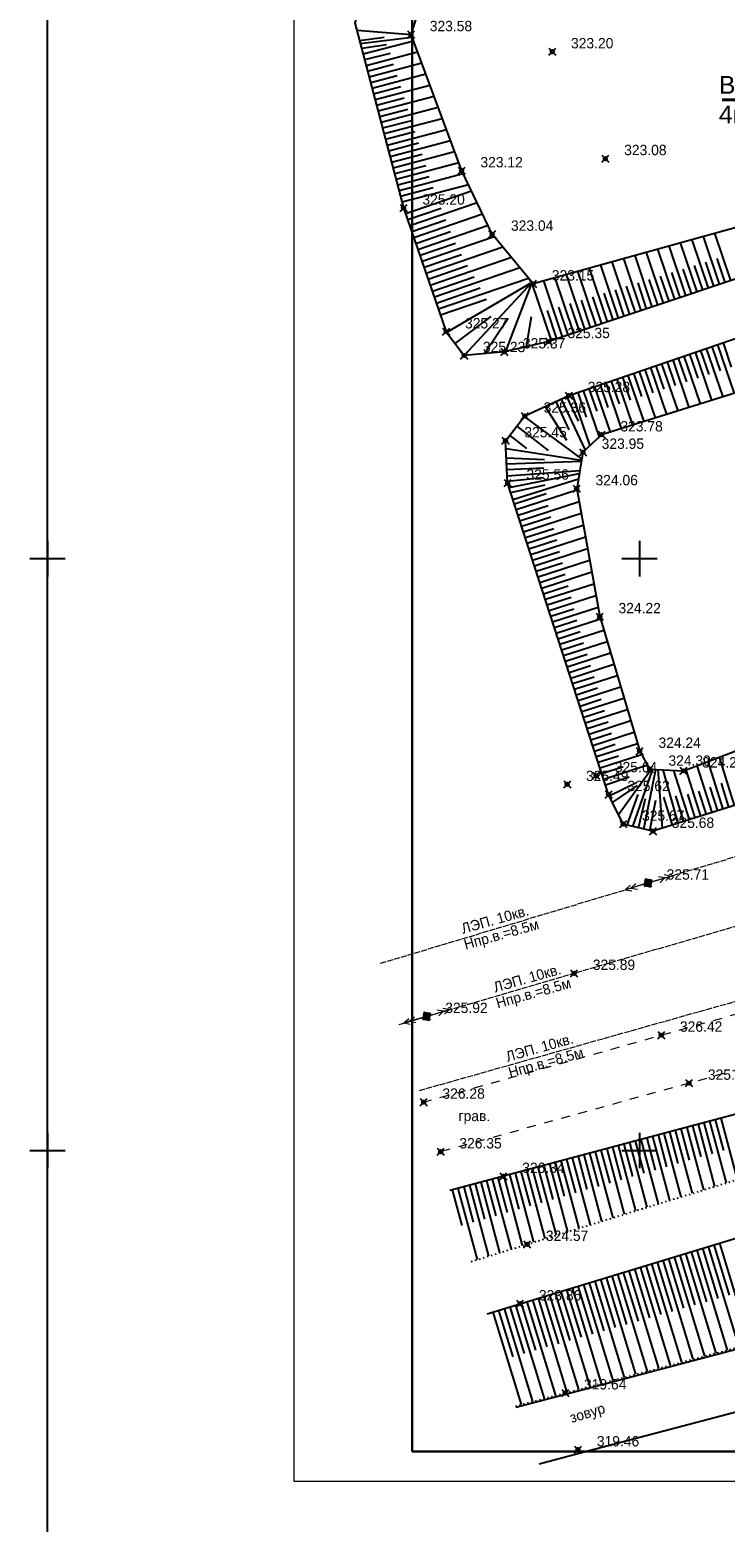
# Model space of a CAD drawing. Header units: metres. Extents: x 705573 to 711566, y 4301675 to 4311183.
# Tile 54 of 256: x 707527 to 707586, y 4308400 to 4308526. Entities that reach past the tile are written whole.
import ezdxf

# ---------------------------------------------------------------- set-up
doc = ezdxf.new("R2010")
doc.units = ezdxf.units.M
doc.header["$LTSCALE"] = 0.5
doc.header["$PDMODE"] = 35
doc.header["$PDSIZE"] = 0.3
for name, pattern in [('Auto_Street_NotBorder_Line_m1', [3, 1.5, -1.5]), ('Commnctn_Electr_VLP_High_Built_m1', [1, 1, 0]), ('ДОРОГИ_СТРОЯЩ', [9, 8, -1]), ('Контура низ откосов  Штриховая 0.1-0.5 - - - - - - -', [0.6, 0.1, -0.5])]:
    doc.linetypes.add(name, pattern=pattern)
for name, color, linetype in [('(001) Сетка', 92, 'Continuous'), ('(002) Рамка', 7, 'Continuous'), ('(004) Точки рельефа', 7, 'Continuous'), ('(022) Возд. Линии', 7, 'Continuous'), ('(025) Дорога', 7, 'Continuous'), ('(027) Гидрография', 7, 'Continuous'), ('(035) Откосы', 7, 'Continuous'), ('(037) Контуры', 7, 'Continuous'), ('Экспликация', 7, 'Continuous')]:
    doc.layers.add(name, color=color, linetype=linetype)
doc.layers.add('AUTO#_ROADS_EXIST_L', color=7, linetype='Continuous', lineweight=15, true_color=0x000000)
doc.layers.add('COMMN_OBJCT_#####_B', color=7, linetype='Continuous', lineweight=15, true_color=0x000000)
doc.layers.add('COMMN_OBJCT_ELCTR_B', color=7, linetype='Continuous', true_color=0x000000)
doc.layers.add('COMMN_OBJCT_ELCTR_L', color=7, linetype='Continuous', true_color=0x000000)
doc.layers.add('Рамка  штамп', color=7, linetype='Continuous', lineweight=30)
doc.styles.add('BM-431', font='txt')
doc.styles.add('D-431', font='txt')
doc.styles.add('стиль2', font='arial.ttf', dxfattribs={"height": 1.5})

# ---------------------------------------------------------------- blocks, each defined once
blk = doc.blocks.new('CommnctnPoleRCsquare_m1')
at = {"layer": 'COMMN_OBJCT_#####_B', "lineweight": 13, "true_color": 0xfffffe}
blk.add_hatch(color=7, dxfattribs=at).paths.add_polyline_path([(-0.6, 0.6), (-0.6, -0.6), (0.6, -0.6), (0.6, 0.6)])
at = {"layer": 'COMMN_OBJCT_#####_B', "lineweight": 13, "true_color": 0x000000}
blk.add_hatch(color=18, dxfattribs=at).paths.add_polyline_path([(-0.1, 0, 1), (0.1, 0, 1)])
at = {"layer": 'COMMN_OBJCT_#####_B', "color": 18, "lineweight": 9, "true_color": 0x000000}
blk.add_lwpolyline([(0.6, 0.6), (-0.6, 0.6), (-0.6, -0.6), (0.6, -0.6)], close=True, dxfattribs=at)
blk.add_circle((0, 0), 0.1, dxfattribs=at)
blk = doc.blocks.new('ElectricHighVLP_m1')
at = {"layer": 'COMMN_OBJCT_ELCTR_B', "color": 18, "linetype": 'Continuous', "lineweight": 20, "true_color": 0x000000}
for p, q in [((0, 0), (4, 0)), ((3, 0), (2, 0.5)), ((3, 0), (2, -0.5)), ((4, 0), (3, 0.5)), ((4, 0), (3, -0.5))]:
    blk.add_line(p, q, dxfattribs=at)
blk = doc.blocks.new('Setka')
at = {"layer": '(001) Сетка'}
for p, q in [((0, 1.5), (0, -1.5)), ((-1.5, 0), (1.5, 0))]:
    blk.add_line(p, q, dxfattribs=at)

msp = doc.modelspace()

# ---------------------------------------------------------------- linework, layer by layer
at = {"layer": '(002) Рамка', "color": 0}
msp.add_lwpolyline([(707528.46, 4311181.4), (708928.46, 4311181.4), (708928.46, 4308281.4), (707528.46, 4308281.4)], close=True, dxfattribs=at)
at = {"layer": '(027) Гидрография', "color": 4}
for points, elevation in [([(707568, 4308409.71), (707572.21, 4308410.82), (707620.98, 4308423.67), (707772.66, 4308463.72), (707924.34, 4308511.92), (708024.51, 4308543.36), (708124.69, 4308578.08), (708133.05, 4308582.69), (708145.11, 4308589.34), (708157.03, 4308592.6), (708191.79, 4308611.93)], 319.64), ([(707569.99, 4308404.94), (707574.2, 4308406.05), (707622.97, 4308418.9), (707774.65, 4308458.95), (707926.33, 4308507.14), (708026.5, 4308538.59), (708081.05, 4308554.7), (708126.68, 4308573.3), (708135.04, 4308577.91), (708147.1, 4308584.56), (708159.02, 4308587.83), (708193.78, 4308607.15)], 320)]:
    msp.add_lwpolyline(points, dxfattribs=dict(at, elevation=elevation))
at = {"layer": '(035) Откосы'}
for p, q in [((707557.09, 4308524.81, 325.14), (707554.99, 4308524.48, 325.14)), ((707559.36, 4308525.12, 325.14), (707555.12, 4308524, 325.14)), ((707557.39, 4308524.08, 325.14), (707555.24, 4308523.52, 325.14)), ((707559.71, 4308524.18, 325.14), (707555.37, 4308523.04, 325.14)), ((707557.69, 4308523.14, 325.14), (707555.49, 4308522.56, 325.14)), ((707560.06, 4308523.25, 325.14), (707555.62, 4308522.08, 325.14)), ((707557.99, 4308522.19, 325.14), (707555.75, 4308521.6, 325.14)), ((707560.41, 4308522.31, 325.14), (707555.87, 4308521.12, 325.14)), ((707558.29, 4308521.24, 325.14), (707556, 4308520.63, 325.14)), ((707560.75, 4308521.37, 325.14), (707556.13, 4308520.15, 325.14)), ((707558.59, 4308520.29, 325.14), (707556.25, 4308519.67, 325.14)), ((707561.1, 4308520.44, 325.14), (707556.38, 4308519.19, 325.14)), ((707558.89, 4308519.34, 325.14), (707556.51, 4308518.71, 325.14)), ((707561.45, 4308519.5, 325.14), (707556.63, 4308518.23, 325.14)), ((707559.19, 4308518.39, 325.14), (707556.76, 4308517.75, 325.14)), ((707561.8, 4308518.56, 325.14), (707556.89, 4308517.27, 325.14)), ((707559.49, 4308517.44, 325.14), (707557.01, 4308516.79, 325.14)), ((707562.15, 4308517.63, 325.14), (707557.14, 4308516.31, 325.14)), ((707559.79, 4308516.49, 325.14), (707557.27, 4308515.83, 325.14)), ((707562.5, 4308516.69, 325.14), (707557.39, 4308515.35, 325.14)), ((707560.1, 4308515.54, 325.14), (707557.52, 4308514.87, 325.14)), ((707562.84, 4308515.75, 325.14), (707557.65, 4308514.38, 325.14)), ((707560.4, 4308514.59, 325.14), (707557.77, 4308513.9, 325.14)), ((707563.19, 4308514.82, 325.14), (707557.9, 4308513.42, 325.14)), ((707560.7, 4308513.65, 325.14), (707558.03, 4308512.94, 325.14)), ((707563.57, 4308513.89, 325.14), (707558.15, 4308512.46, 325.14)), ((707564.01, 4308512.97, 325.14), (707558.41, 4308511.5, 325.14)), ((707561.03, 4308512.71, 325.14), (707558.28, 4308511.98, 325.14)), ((707564.27, 4308512.43, 325.2), (707558.71, 4308510.52, 325.2)), ((707561.69, 4308510.98, 325.2), (707558.88, 4308510.01, 325.2)), ((707564.74, 4308511.46, 325.2), (707559.05, 4308509.51, 325.2)), ((707565.2, 4308510.5, 325.2), (707559.4, 4308508.5, 325.2)), ((707562.1, 4308509.99, 325.2), (707559.22, 4308509, 325.2)), ((707565.66, 4308509.53, 325.2), (707559.74, 4308507.49, 325.2)), ((707562.5, 4308509.01, 325.2), (707559.57, 4308508, 325.2)), ((707562.91, 4308508.02, 325.2), (707559.92, 4308506.99, 325.2)), ((707566.19, 4308508.59, 325.2), (707560.09, 4308506.49, 325.2)), ((707583.32, 4308503.93, 325.14), (707581.93, 4308508.08, 325.14)), ((707584.27, 4308504.25, 325.14), (707582.9, 4308508.34, 325.14)), ((707585.21, 4308504.57, 325.14), (707583.86, 4308508.61, 325.14)), ((707586.16, 4308504.88, 325.14), (707584.82, 4308508.88, 325.14)), ((707563.41, 4308507.06, 325.2), (707560.26, 4308505.98, 325.2)), ((707566.92, 4308507.71, 325.2), (707560.44, 4308505.48, 325.2)), ((707567.64, 4308506.83, 325.2), (707560.78, 4308504.47, 325.2)), ((707578.59, 4308502.35, 325.14), (707577.12, 4308506.74, 325.14)), ((707579.53, 4308502.67, 325.14), (707578.08, 4308507.01, 325.14)), ((707580.48, 4308502.98, 325.14), (707579.04, 4308507.27, 325.14)), ((707581.43, 4308503.3, 325.14), (707580.01, 4308507.54, 325.14)), ((707582.37, 4308503.62, 325.14), (707580.97, 4308507.81, 325.14)), ((707585.69, 4308504.73, 325.14), (707585.02, 4308506.74, 325.14)), ((707563.94, 4308506.12, 325.2), (707560.61, 4308504.98, 325.2)), ((707568.36, 4308505.95, 325.2), (707561.13, 4308503.47, 325.2)), ((707573.85, 4308500.77, 325.14), (707572.3, 4308505.4, 325.14)), ((707574.8, 4308501.08, 325.14), (707573.26, 4308505.67, 325.14)), ((707575.74, 4308501.4, 325.14), (707574.23, 4308505.93, 325.14)), ((707576.69, 4308501.72, 325.14), (707575.19, 4308506.2, 325.14)), ((707577.64, 4308502.03, 325.14), (707576.15, 4308506.47, 325.14)), ((707581.9, 4308503.46, 325.14), (707581.19, 4308505.57, 325.14)), ((707582.85, 4308503.78, 325.14), (707582.15, 4308505.86, 325.14)), ((707583.79, 4308504.09, 325.14), (707583.1, 4308506.15, 325.14)), ((707584.74, 4308504.41, 325.14), (707584.06, 4308506.44, 325.14)), ((707564.48, 4308505.18, 325.2), (707560.96, 4308503.97, 325.2)), ((707565.01, 4308504.24, 325.2), (707561.3, 4308502.96, 325.2)), ((707569.08, 4308505.07, 325.2), (707561.48, 4308502.46, 325.2)), ((707571.01, 4308499.82, 325.14), (707569.37, 4308504.72, 325.14)), ((707571.96, 4308500.13, 325.14), (707570.37, 4308504.86, 325.14)), ((707572.9, 4308500.45, 325.14), (707571.34, 4308505.13, 325.14)), ((707578.11, 4308502.19, 325.14), (707577.37, 4308504.4, 325.14)), ((707579.06, 4308502.51, 325.14), (707578.33, 4308504.69, 325.14)), ((707580.01, 4308502.83, 325.14), (707579.28, 4308504.98, 325.14)), ((707580.95, 4308503.14, 325.14), (707580.24, 4308505.27, 325.14)), ((707565.54, 4308503.29, 325.2), (707561.65, 4308501.95, 325.2)), ((707573.38, 4308500.61, 325.14), (707572.6, 4308502.94, 325.14)), ((707574.32, 4308500.92, 325.14), (707573.55, 4308503.23, 325.14)), ((707575.27, 4308501.24, 325.14), (707574.51, 4308503.52, 325.14)), ((707576.22, 4308501.56, 325.14), (707575.46, 4308503.81, 325.14)), ((707577.17, 4308501.87, 325.14), (707576.42, 4308504.11, 325.14)), ((707571.48, 4308499.97, 325.14), (707570.69, 4308502.35, 325.14)), ((707572.43, 4308500.29, 325.14), (707571.64, 4308502.64, 325.14)), ((707584.09, 4308499.15, 325.71), (707585.49, 4308495.06, 325.71)), ((707584.56, 4308499.31, 325.71), (707585.26, 4308497.26, 325.71)), ((707585.03, 4308499.47, 325.71), (707586.44, 4308495.36, 325.71)), ((707585.51, 4308499.63, 325.71), (707586.21, 4308497.57, 325.71)), ((707580.32, 4308497.86, 325.71), (707581.68, 4308493.87, 325.71)), ((707580.79, 4308498.02, 325.71), (707581.47, 4308496.02, 325.71)), ((707581.26, 4308498.18, 325.71), (707582.63, 4308494.17, 325.71)), ((707581.73, 4308498.34, 325.71), (707582.42, 4308496.33, 325.71)), ((707582.2, 4308498.5, 325.71), (707583.59, 4308494.47, 325.71)), ((707582.67, 4308498.66, 325.71), (707583.37, 4308496.64, 325.71)), ((707583.15, 4308498.83, 325.71), (707584.54, 4308494.77, 325.71)), ((707583.62, 4308498.99, 325.71), (707584.32, 4308496.95, 325.71)), ((707576.54, 4308496.56, 325.71), (707577.87, 4308492.68, 325.71)), ((707577.01, 4308496.72, 325.71), (707577.68, 4308494.78, 325.71)), ((707577.48, 4308496.88, 325.71), (707578.82, 4308492.98, 325.71)), ((707577.96, 4308497.05, 325.71), (707578.63, 4308495.09, 325.71)), ((707578.43, 4308497.21, 325.71), (707579.78, 4308493.28, 325.71)), ((707578.9, 4308497.37, 325.71), (707579.58, 4308495.4, 325.71)), ((707579.37, 4308497.53, 325.71), (707580.73, 4308493.57, 325.71)), ((707579.84, 4308497.69, 325.71), (707580.52, 4308495.71, 325.71)), ((707573.24, 4308495.43, 325.71), (707573.95, 4308493.36, 325.71)), ((707573.71, 4308495.59, 325.71), (707575.05, 4308491.67, 325.71)), ((707574.18, 4308495.75, 325.71), (707574.84, 4308493.84, 325.71)), ((707574.65, 4308495.91, 325.71), (707575.97, 4308492.08, 325.71)), ((707575.13, 4308496.08, 325.71), (707575.78, 4308494.15, 325.71)), ((707575.6, 4308496.24, 325.71), (707576.92, 4308492.38, 325.71)), ((707576.07, 4308496.4, 325.71), (707576.73, 4308494.47, 325.71)), ((707570.49, 4308494.25, 325.71), (707572.29, 4308491.4, 325.71)), ((707571.4, 4308494.67, 325.71), (707572.5, 4308492.29, 325.71)), ((707571.85, 4308494.88, 325.71), (707573.86, 4308490.55, 325.71)), ((707572.3, 4308495.09, 325.71), (707573.27, 4308493, 325.71)), ((707572.77, 4308495.27, 325.71), (707574.26, 4308490.92, 325.71)), ((707567.49, 4308491.8, 325.71), (707568.91, 4308490.69, 325.71)), ((707568.1, 4308492.58, 325.71), (707570.73, 4308490.54, 325.71)), ((707567.22, 4308489.92, 325.71), (707570.44, 4308489.77, 325.71)), ((707567.27, 4308488.92, 325.71), (707570.37, 4308489.08, 325.71)), ((707567.32, 4308487.93, 325.71), (707570.31, 4308488.26, 325.71)), ((707567.59, 4308486.97, 325.71), (707570.5, 4308487.63, 325.71)), ((707567.9, 4308486.02, 325.71), (707570.56, 4308486.89, 325.71)), ((707568.05, 4308485.55, 325.71), (707573.17, 4308487.21, 325.71)), ((707568.2, 4308485.07, 325.71), (707570.73, 4308485.89, 325.71)), ((707568.36, 4308484.6, 325.71), (707573.35, 4308486.22, 325.71)), ((707568.66, 4308483.65, 325.71), (707573.53, 4308485.23, 325.71)), ((707568.51, 4308484.13, 325.71), (707570.97, 4308484.92, 325.71)), ((707568.82, 4308483.18, 325.71), (707571.22, 4308483.95, 325.71)), ((707568.97, 4308482.7, 325.71), (707573.7, 4308484.23, 325.71)), ((707569.12, 4308482.23, 325.71), (707571.46, 4308482.98, 325.71)), ((707569.28, 4308481.75, 325.71), (707573.88, 4308483.24, 325.71)), ((707569.43, 4308481.28, 325.71), (707571.7, 4308482.01, 325.71)), ((707569.59, 4308480.8, 325.71), (707574.06, 4308482.25, 325.71)), ((707569.74, 4308480.33, 325.71), (707571.94, 4308481.04, 325.71)), ((707569.89, 4308479.85, 325.71), (707574.24, 4308481.26, 325.71)), ((707570.2, 4308478.91, 325.71), (707574.42, 4308480.27, 325.71)), ((707570.05, 4308479.38, 325.71), (707572.19, 4308480.07, 325.71)), ((707570.35, 4308478.43, 325.71), (707572.43, 4308479.1, 325.71)), ((707570.51, 4308477.96, 325.71), (707574.6, 4308479.28, 325.71)), ((707570.66, 4308477.48, 325.71), (707572.67, 4308478.13, 325.71)), ((707570.82, 4308477.01, 325.71), (707574.77, 4308478.29, 325.71)), ((707570.97, 4308476.53, 325.71), (707572.92, 4308477.16, 325.71)), ((707571.12, 4308476.06, 325.71), (707574.95, 4308477.3, 325.71)), ((707571.28, 4308475.58, 325.71), (707573.16, 4308476.19, 325.71)), ((707571.43, 4308475.11, 325.71), (707575.15, 4308476.31, 325.71)), ((707571.58, 4308474.63, 325.71), (707573.44, 4308475.24, 325.71)), ((707571.74, 4308474.16, 325.71), (707575.44, 4308475.36, 325.71)), ((707571.89, 4308473.69, 325.71), (707573.73, 4308474.28, 325.71)), ((707572.04, 4308473.21, 325.71), (707575.72, 4308474.4, 325.71)), ((707572.2, 4308472.74, 325.71), (707574.03, 4308473.33, 325.71)), ((707572.35, 4308472.26, 325.71), (707576, 4308473.44, 325.71)), ((707572.51, 4308471.79, 325.71), (707574.33, 4308472.38, 325.71)), ((707572.66, 4308471.31, 325.71), (707576.29, 4308472.49, 325.71)), ((707572.81, 4308470.84, 325.71), (707574.62, 4308471.42, 325.71)), ((707572.97, 4308470.36, 325.71), (707576.57, 4308471.53, 325.71)), ((707573.12, 4308469.89, 325.71), (707574.92, 4308470.47, 325.71)), ((707573.27, 4308469.41, 325.71), (707576.86, 4308470.57, 325.71)), ((707573.43, 4308468.94, 325.71), (707575.21, 4308469.52, 325.71)), ((707573.58, 4308468.47, 325.71), (707577.14, 4308469.62, 325.71)), ((707573.74, 4308467.99, 325.71), (707575.51, 4308468.57, 325.71)), ((707573.89, 4308467.52, 325.71), (707577.42, 4308468.66, 325.71)), ((707574.04, 4308467.04, 325.71), (707575.8, 4308467.61, 325.71)), ((707574.2, 4308466.57, 325.71), (707577.71, 4308467.71, 325.71)), ((707574.35, 4308466.09, 325.71), (707576.1, 4308466.66, 325.71)), ((707574.5, 4308465.62, 325.71), (707577.99, 4308466.75, 325.71)), ((707574.66, 4308465.14, 325.71), (707576.4, 4308465.71, 325.71)), ((707574.81, 4308464.67, 325.71), (707578.28, 4308465.79, 325.71)), ((707574.96, 4308464.19, 325.71), (707576.69, 4308464.75, 325.71)), ((707575.12, 4308463.72, 325.71), (707578.63, 4308464.86, 325.71)), ((707575.27, 4308463.25, 325.71), (707577.07, 4308463.83, 325.71)), ((707575.43, 4308462.77, 325.71), (707579.12, 4308463.97, 325.71)), ((707584.58, 4308459.94, 325.71), (707583.33, 4308463.91, 325.71)), ((707585.53, 4308460.24, 325.71), (707584.26, 4308464.27, 325.71)), ((707586.48, 4308460.54, 325.71), (707585.2, 4308464.62, 325.71)), ((707575.58, 4308462.3, 325.71), (707577.59, 4308462.95, 325.71)), ((707582.68, 4308459.34, 325.71), (707581.36, 4308463.51, 325.71)), ((707583.63, 4308459.64, 325.71), (707582.4, 4308463.56, 325.71)), ((707575.9, 4308461.35, 325.71), (707578.14, 4308462.46, 325.71)), ((707577.4, 4308458.89, 325.71), (707578.34, 4308461.47, 325.71)), ((707582.2, 4308459.19, 325.71), (707581.52, 4308461.37, 325.71)), ((707583.15, 4308459.49, 325.71), (707582.53, 4308461.49, 325.71)), ((707584.11, 4308459.79, 325.71), (707583.48, 4308461.76, 325.71)), ((707585.06, 4308460.09, 325.71), (707584.43, 4308462.09, 325.71)), ((707586.01, 4308460.39, 325.71), (707585.37, 4308462.42, 325.71)), ((707578.37, 4308458.66, 325.71), (707578.97, 4308461.13, 325.71)), ((707579.34, 4308458.43, 325.71), (707579.84, 4308460.99, 325.71)), ((707581.25, 4308458.89, 325.71), (707580.51, 4308461.24, 325.71)), ((707584.83, 4308428.37, 326.12), (707583.43, 4308433.61, 326.12)), ((707584.61, 4308431.13, 326.12), (707583.92, 4308433.74, 326.12)), ((707585.79, 4308428.66, 326.12), (707584.4, 4308433.87, 326.12)), ((707585.57, 4308431.4, 326.12), (707584.88, 4308434, 326.12)), ((707586.74, 4308428.96, 326.12), (707585.36, 4308434.13, 326.12)), ((707580.05, 4308426.89, 326.12), (707578.6, 4308432.32, 326.12)), ((707579.81, 4308429.75, 326.12), (707579.09, 4308432.45, 326.12)), ((707581.01, 4308427.19, 326.12), (707579.57, 4308432.58, 326.12)), ((707580.77, 4308430.02, 326.12), (707580.05, 4308432.71, 326.12)), ((707581.97, 4308427.48, 326.12), (707580.54, 4308432.84, 326.12)), ((707581.73, 4308430.3, 326.12), (707581.02, 4308432.97, 326.12)), ((707582.92, 4308427.78, 326.12), (707581.5, 4308433.1, 326.12)), ((707582.69, 4308430.58, 326.12), (707581.98, 4308433.23, 326.12)), ((707583.88, 4308428.07, 326.12), (707582.47, 4308433.35, 326.12)), ((707583.65, 4308430.85, 326.12), (707582.95, 4308433.48, 326.12)), ((707575.27, 4308425.42, 326.12), (707573.78, 4308431.03, 326.12)), ((707575.01, 4308428.37, 326.12), (707574.26, 4308431.16, 326.12)), ((707576.23, 4308425.72, 326.12), (707574.74, 4308431.29, 326.12)), ((707575.97, 4308428.64, 326.12), (707575.22, 4308431.42, 326.12)), ((707577.19, 4308426.01, 326.12), (707575.71, 4308431.55, 326.12)), ((707576.93, 4308428.92, 326.12), (707576.19, 4308431.68, 326.12)), ((707578.14, 4308426.3, 326.12), (707576.67, 4308431.81, 326.12)), ((707577.89, 4308429.19, 326.12), (707577.16, 4308431.94, 326.12)), ((707579.1, 4308426.6, 326.12), (707577.64, 4308432.07, 326.12)), ((707578.85, 4308429.47, 326.12), (707578.12, 4308432.19, 326.12)), ((707570.5, 4308423.95, 326.12), (707568.95, 4308429.74, 326.12)), ((707570.2, 4308426.98, 326.12), (707569.43, 4308429.87, 326.12)), ((707571.45, 4308424.24, 326.12), (707569.91, 4308430, 326.12)), ((707571.16, 4308427.26, 326.12), (707570.4, 4308430.13, 326.12)), ((707572.41, 4308424.54, 326.12), (707570.88, 4308430.26, 326.12)), ((707572.12, 4308427.54, 326.12), (707571.36, 4308430.39, 326.12)), ((707573.36, 4308424.83, 326.12), (707571.84, 4308430.52, 326.12)), ((707573.08, 4308427.81, 326.12), (707572.33, 4308430.65, 326.12)), ((707574.32, 4308425.13, 326.12), (707572.81, 4308430.78, 326.12)), ((707574.04, 4308428.09, 326.12), (707573.29, 4308430.9, 326.12)), ((707565.4, 4308425.6, 326.12), (707564.6, 4308428.58, 326.12)), ((707566.67, 4308422.77, 326.12), (707565.08, 4308428.71, 326.12)), ((707566.36, 4308425.88, 326.12), (707565.57, 4308428.84, 326.12)), ((707567.63, 4308423.06, 326.12), (707566.05, 4308428.97, 326.12)), ((707567.32, 4308426.16, 326.12), (707566.53, 4308429.1, 326.12)), ((707568.58, 4308423.36, 326.12), (707567.02, 4308429.23, 326.12)), ((707568.28, 4308426.43, 326.12), (707567.5, 4308429.36, 326.12)), ((707569.54, 4308423.65, 326.12), (707567.98, 4308429.49, 326.12)), ((707569.24, 4308426.71, 326.12), (707568.46, 4308429.62, 326.12)), ((707563.48, 4308425.05, 326.12), (707562.67, 4308428.07, 326.12)), ((707564.76, 4308422.18, 326.12), (707563.15, 4308428.2, 326.12)), ((707564.44, 4308425.33, 326.12), (707563.64, 4308428.33, 326.12)), ((707565.72, 4308422.47, 326.12), (707564.12, 4308428.46, 326.12)), ((707585.21, 4308423.57, 323.87), (707587.81, 4308415.04, 323.87)), ((707580.91, 4308422.26, 323.87), (707582.18, 4308418.08, 323.87)), ((707581.38, 4308422.41, 323.87), (707583.94, 4308414.02, 323.87)), ((707581.86, 4308422.55, 323.87), (707583.14, 4308418.35, 323.87)), ((707582.34, 4308422.7, 323.87), (707584.91, 4308414.27, 323.87)), ((707582.82, 4308422.85, 323.87), (707584.1, 4308418.62, 323.87)), ((707583.3, 4308422.99, 323.87), (707585.87, 4308414.53, 323.87)), ((707583.78, 4308423.14, 323.87), (707585.07, 4308418.9, 323.87)), ((707584.25, 4308423.28, 323.87), (707586.84, 4308414.78, 323.87)), ((707584.73, 4308423.43, 323.87), (707586.03, 4308419.17, 323.87)), ((707576.6, 4308420.95, 323.87), (707579.1, 4308412.74, 323.87)), ((707577.08, 4308421.1, 323.87), (707578.33, 4308416.98, 323.87)), ((707577.56, 4308421.24, 323.87), (707580.07, 4308413, 323.87)), ((707578.04, 4308421.39, 323.87), (707579.29, 4308417.26, 323.87)), ((707578.51, 4308421.53, 323.87), (707581.04, 4308413.25, 323.87)), ((707578.99, 4308421.68, 323.87), (707580.26, 4308417.53, 323.87)), ((707579.47, 4308421.83, 323.87), (707582, 4308413.51, 323.87)), ((707579.95, 4308421.97, 323.87), (707581.22, 4308417.8, 323.87)), ((707580.43, 4308422.12, 323.87), (707582.97, 4308413.76, 323.87)), ((707572.77, 4308419.79, 323.87), (707575.23, 4308411.72, 323.87)), ((707573.25, 4308419.93, 323.87), (707574.48, 4308415.89, 323.87)), ((707573.73, 4308420.08, 323.87), (707576.2, 4308411.98, 323.87)), ((707574.21, 4308420.22, 323.87), (707575.45, 4308416.16, 323.87)), ((707574.69, 4308420.37, 323.87), (707577.16, 4308412.23, 323.87)), ((707575.17, 4308420.52, 323.87), (707576.41, 4308416.44, 323.87)), ((707575.64, 4308420.66, 323.87), (707578.13, 4308412.49, 323.87)), ((707576.12, 4308420.81, 323.87), (707577.37, 4308416.71, 323.87)), ((707568.47, 4308418.48, 323.87), (707569.67, 4308414.53, 323.87)), ((707568.95, 4308418.62, 323.87), (707571.36, 4308410.7, 323.87)), ((707569.43, 4308418.77, 323.87), (707570.63, 4308414.8, 323.87)), ((707569.9, 4308418.91, 323.87), (707572.33, 4308410.96, 323.87)), ((707570.38, 4308419.06, 323.87), (707571.6, 4308415.07, 323.87)), ((707570.86, 4308419.21, 323.87), (707573.29, 4308411.21, 323.87)), ((707571.34, 4308419.35, 323.87), (707572.56, 4308415.35, 323.87)), ((707571.82, 4308419.5, 323.87), (707574.26, 4308411.47, 323.87)), ((707572.3, 4308419.64, 323.87), (707573.52, 4308415.62, 323.87)), ((707566.08, 4308417.75, 323.87), (707568.46, 4308409.94, 323.87)), ((707566.56, 4308417.89, 323.87), (707567.75, 4308413.98, 323.87)), ((707567.03, 4308418.04, 323.87), (707569.42, 4308410.19, 323.87)), ((707567.51, 4308418.19, 323.87), (707568.71, 4308414.25, 323.87)), ((707567.99, 4308418.33, 323.87), (707570.39, 4308410.45, 323.87))]:
    msp.add_line(p, q, dxfattribs=at)
at = {"layer": '(035) Откосы', "flags": 128}
for points, elevation in [([(708137.7, 4308599.41), (708078.5, 4308577.81), (708019.28, 4308559.24), (707980.75, 4308549.37), (707918.35, 4308530.98), (707880.87, 4308519.59), (707813.5, 4308498.5), (707717.77, 4308472.39), (707667.52, 4308456.58), (707622.83, 4308444.13), (707562.43, 4308428.01)], 326.12), ([(707565.6, 4308417.6), (707622.05, 4308434.79), (707672, 4308448.91), (707718.64, 4308463.34), (707813.86, 4308490.61), (707881.96, 4308510.5), (707919.96, 4308523.19), (707981.91, 4308540.82), (708022.02, 4308552.86), (708079.55, 4308570.88), (708133.44, 4308593.18), (708145.5, 4308596.36), (708145.78, 4308596.51)], 323.87), ([(707580.77, 4308540.75), (707600.84, 4308546.64), (707621.68, 4308552.63), (707627.51, 4308533.4), (707630.41, 4308521.31), (707596.4, 4308508.31), (707570.79, 4308499.74), (707567.03, 4308498.87), (707563.65, 4308498.56)], 325.14), ([(707587.12, 4308509.52), (707569.46, 4308504.61), (707566.01, 4308508.81), (707563.44, 4308514.17), (707559.16, 4308525.67), (707560.45, 4308529.68), (707582.68, 4308536.75), (707603.38, 4308543.32), (707618.9, 4308546.49), (707623.06, 4308532.54), (707625.17, 4308521.33), (707612.32, 4308517.26), (707587.12, 4308509.52)], 323.11), ([(707580.77, 4308540.75), (707557.73, 4308533.91), (707555.49, 4308530.07), (707554.42, 4308526.66), (707558.53, 4308511.02)], 325.14), ([(707554.58, 4308526.04), (707559.16, 4308525.67)], 325.14), ([(707554.81, 4308525.16), (707556.9, 4308525.45)], 325.14), ([(707554.87, 4308524.92), (707559.24, 4308525.45)], 325.14), ([(707558.53, 4308511.02), (707562.13, 4308500.56), (707563.65, 4308498.56)], 325.2), ([(707569.37, 4308504.72), (707562.2, 4308500.54)], 325.14), ([(707569.37, 4308504.72), (707563.65, 4308498.56)], 325.14), ([(707569.37, 4308504.72), (707567.1, 4308498.85)], 325.14), ([(707640.52, 4308478.83), (707618.28, 4308471.13), (707600.76, 4308465.04), (707579.59, 4308458.37), (707577.08, 4308458.97), (707575.85, 4308461.47), (707567.32, 4308487.79), (707567.14, 4308491.36), (707568.77, 4308493.45), (707572.49, 4308495.17), (707596.83, 4308503.52)], 325.71), ([(707562.89, 4308499.56), (707565.93, 4308501.86)], 325.2), ([(707565.34, 4308498.71), (707567.36, 4308501.72)], 325.14), ([(707568.91, 4308499.31), (707569.32, 4308501.83)], 325.14), ([(707599.08, 4308499.32), (707575.25, 4308491.86), (707573.68, 4308490.38), (707573.15, 4308487.3), (707575.1, 4308476.5), (707578.47, 4308465.13), (707579.31, 4308463.62), (707582.17, 4308463.47), (707598.54, 4308469.71)], 323.3), ([(707568.72, 4308493.39), (707573.58, 4308489.8)], 325.71), ([(707567.18, 4308490.7), (707573.56, 4308489.71)], 325.71), ([(707567.24, 4308489.4), (707573.55, 4308489.63)], 325.71), ([(707567.29, 4308488.4), (707573.42, 4308488.84)], 325.71), ([(707567.45, 4308487.4), (707573.37, 4308488.59)], 325.71), ([(707567.77, 4308486.4), (707573.29, 4308488.14)], 325.71), ([(707576.69, 4308459.77), (707579.45, 4308463.61)], 325.71), ([(707577.9, 4308458.77), (707579.59, 4308463.6)], 325.71), ([(707578.83, 4308458.55), (707579.84, 4308463.59)], 325.71), ([(707580.39, 4308458.62), (707580.03, 4308463.58)], 325.71), ([(707581.72, 4308459.04), (707580.46, 4308463.56)], 325.71), ([(707576.18, 4308460.8), (707578.29, 4308462.24)], 325.71)]:
    msp.add_lwpolyline(points, dxfattribs=dict(at, elevation=elevation))
at = {"layer": '(035) Откосы', "linetype": 'Контура низ откосов  Штриховая 0.1-0.5 - - - - - - -'}
for points, elevation in [([(707564.25, 4308422.02), (707622.65, 4308440.03), (707667.95, 4308454.6), (707718.04, 4308470.56), (707813.43, 4308495.47), (707882.45, 4308516.26), (707919.71, 4308527.53), (707982.75, 4308546.21), (708021.76, 4308556.68), (708078.98, 4308576.03), (708137.7, 4308597.25), (708137.7, 4308599.41)], 324.57), ([(707567.97, 4308409.81), (707572.19, 4308410.92), (707620.96, 4308423.77), (707772.63, 4308463.82), (707924.31, 4308512.01), (708024.48, 4308543.46), (708124.65, 4308578.17), (708133, 4308582.77), (708145.07, 4308589.43), (708145.28, 4308589.49)], 319.64)]:
    msp.add_lwpolyline(points, dxfattribs=dict(at, elevation=elevation))
at = {"lineweight": 30, "ltscale": 0.1, "elevation": 321.54}
msp.add_lwpolyline([(707559.26, 4308405.97), (707756.76, 4308405.97), (707756.76, 4308549.47), (707559.26, 4308549.47), (707559.26, 4308405.97)], dxfattribs=at)
at = {"color": 7, "lineweight": 40, "elevation": 323.27, "flags": 128}
msp.add_lwpolyline([(707614.96, 4308511.58), (707601.68, 4308520.15), (707585.44, 4308520.15)], dxfattribs=at)
at = {"color": 0, "linetype": 'ByBlock', "lineweight": -2, "transparency": 16777216}
for p in [(707559.16, 4308525.67, 323.58), (707571.09, 4308524.22, 323.2), (707575.57, 4308515.19, 323.08), (707563.44, 4308514.17, 323.12), (707558.53, 4308511.02, 325.2), (707566.01, 4308508.81, 323.04), (707569.46, 4308504.61, 323.15), (707562.13, 4308500.56, 325.27), (707567.03, 4308498.87, 325.37), (707570.79, 4308499.74, 325.35), (707563.65, 4308498.56, 325.23), (707572.49, 4308495.17, 325.28), (707568.77, 4308493.45, 325.36), (707567.14, 4308491.36, 325.45), (707575.25, 4308491.86, 323.78), (707573.68, 4308490.38, 323.95), (707567.32, 4308487.79, 325.56), (707573.15, 4308487.3, 324.06), (707575.1, 4308476.5, 324.22), (707578.47, 4308465.13, 324.24), (707579.31, 4308463.62, 324.3), (707572.35, 4308462.33, 325.49), (707574.78, 4308463.06, 325.64), (707582.17, 4308463.47, 324.27), (707575.85, 4308461.47, 325.62), (707577.08, 4308458.97, 325.67), (707579.59, 4308458.37, 325.69), (707579.17, 4308454, 325.71), (707572.93, 4308446.37, 325.89), (707560.47, 4308442.73, 325.92), (707580.29, 4308441.14, 326.42), (707582.64, 4308437.09, 325.93), (707560.22, 4308435.48, 326.29), (707561.66, 4308431.29, 326.35), (707566.96, 4308429.21, 326.34), (707568.96, 4308423.47, 324.57), (707568.37, 4308418.45, 323.87), (707572.19, 4308410.92, 319.64), (707573.26, 4308406.12, 319.46)]:
    msp.add_point(p, dxfattribs=at)
at = {"layer": 'AUTO#_ROADS_EXIST_L', "linetype": 'Auto_Street_NotBorder_Line_m1', "lineweight": 15, "elevation": 326.29, "flags": 128}
for points in [[(708144.13, 4308568.43), (708144.13, 4308568.43), (708147.8, 4308622.71), (708135.3, 4308615.73), (708115.34, 4308601.85), (708068.41, 4308582.07), (708018.3, 4308564.62), (707981.45, 4308553.68), (707918.09, 4308533.04), (707879.64, 4308521.88), (707812.56, 4308500.59), (707561.45, 4308431.23)], [(707560.16, 4308435.46), (707811.66, 4308506.44), (707878.31, 4308526.75), (707916.67, 4308537.59), (707980.15, 4308559.78), (708015.89, 4308570.73), (708066.59, 4308587.39), (708112.98, 4308606.03), (708121.87, 4308613.17), (708120.08, 4308617.45), (708114.11, 4308619.88)]]:
    msp.add_lwpolyline(points, dxfattribs=at)
at = {"layer": 'COMMN_OBJCT_ELCTR_L', "linetype": 'Commnctn_Electr_VLP_High_Built_m1', "lineweight": 20, "flags": 128}
for points, elevation in [([(707559.86, 4308436.47), (707591.06, 4308445.27), (707653.95, 4308464.22), (707719.83, 4308484.23), (707783.04, 4308503.66), (707846.22, 4308523.49), (707914.77, 4308544.83), (707979.96, 4308565.05), (708042.48, 4308584.49), (708135.82, 4308613.31), (708166.74, 4308624.85), (708194.36, 4308635.49), (708173.51, 4308716.07)], 326.46), ([(707556.59, 4308447.21), (707663.53, 4308479.37), (707719.59, 4308498.43), (707775.51, 4308516.83), (707832.76, 4308535.15), (708068.36, 4308609.08), (708068.72, 4308615.69)], 325.71), ([(707558.16, 4308442.05), (707617.44, 4308459.38), (707658.49, 4308471.25), (707724.91, 4308490.74), (707762.19, 4308501.7), (707808.65, 4308514.86), (707843.27, 4308525.79)], 325.92)]:
    msp.add_lwpolyline(points, dxfattribs=dict(at, elevation=elevation))
at = {"layer": 'Рамка  штамп', "color": 7, "linetype": 'Continuous', "lineweight": 15, "ltscale": 100, "elevation": 321.54}
msp.add_lwpolyline([(707549.26, 4308403.47), (707759.26, 4308403.47), (707759.26, 4308551.97), (707549.26, 4308551.97), (707549.26, 4308403.47)], dxfattribs=at)

# ---------------------------------------------------------------- block references
at = {"layer": '(001) Сетка'}
for p in [(707528.46, 4308481.4), (707578.46, 4308481.4), (707528.46, 4308431.4), (707578.46, 4308431.4)]:
    msp.add_blockref('Setka', p, dxfattribs=at)
at = {"layer": 'COMMN_OBJCT_#####_B', "color": 18, "true_color": 0x000000, "xscale": 0.5, "yscale": 0.5, "zscale": 0.5, "rotation": 347.8261480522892}
for p in [(707579.17, 4308454, -0.75), (707560.47, 4308442.73, -0.55)]:
    msp.add_blockref('CommnctnPoleRCsquare_m1', p, dxfattribs=at)
at = {"layer": 'COMMN_OBJCT_ELCTR_B'}
for p, xscale, yscale, zscale, rotation in [((707579.17, 4308454, -0.75), 0.4999999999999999, 0.4999999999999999, 0.4999999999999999, 197.0514794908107), ((707579.17, 4308454, -0.75), 0.5, 0.5, 0.5, 16.7749167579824), ((707560.47, 4308442.73, -0.55), 0.4999999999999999, 0.4999999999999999, 0.4999999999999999, 195.9551830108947), ((707560.47, 4308442.73, -0.55), 0.5, 0.5, 0.5, 16.7749167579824)]:
    msp.add_blockref('ElectricHighVLP_m1', p, dxfattribs=dict(at, xscale=xscale, yscale=yscale, zscale=zscale, rotation=rotation))

# ---------------------------------------------------------------- texts
at = {"layer": '(004) Точки рельефа', "style": 'D-431'}
for s, p in [('323.58', (707560.74, 4308525.95, 323.58)), ('323.20', (707572.67, 4308524.5, 323.2)), ('323.08', (707577.16, 4308515.48, 323.08)), ('323.12', (707565.02, 4308514.45, 323.12)), ('325.20', (707560.12, 4308511.3, 325.2)), ('323.04', (707567.6, 4308509.09, 323.04)), ('323.15', (707571.05, 4308504.89, 323.15)), ('325.27', (707563.72, 4308500.84, 325.27)), ('325.35', (707572.37, 4308500.02, 325.35)), ('325.23', (707565.23, 4308498.84, 325.23)), ('325.37', (707568.61, 4308499.15, 325.37)), ('325.28', (707574.08, 4308495.46, 325.28)), ('325.36', (707570.36, 4308493.73, 325.36)), ('323.78', (707576.84, 4308492.14, 323.78)), ('325.45', (707568.73, 4308491.64, 325.45)), ('323.95', (707575.26, 4308490.67, 323.95)), ('325.56', (707568.91, 4308488.07, 325.56)), ('324.06', (707574.74, 4308487.59, 324.06)), ('324.22', (707576.68, 4308476.78, 324.22)), ('324.24', (707580.06, 4308465.41, 324.24)), ('325.64', (707576.37, 4308463.35, 325.64)), ('324.30', (707580.9, 4308463.9, 324.3)), ('324.27', (707583.75, 4308463.75, 324.27)), ('325.49', (707573.94, 4308462.61, 325.49)), ('325.62', (707577.43, 4308461.76, 325.62)), ('325.67', (707578.67, 4308459.25, 325.67)), ('325.68', (707581.18, 4308458.65, 325.69)), ('325.71', (707580.75, 4308454.28, 325.71)), ('325.89', (707574.51, 4308446.65, 325.89)), ('325.92', (707562.05, 4308443.01, 325.92)), ('326.42', (707581.87, 4308441.43, 326.42)), ('325.93', (707584.23, 4308437.37, 325.93)), ('326.28', (707561.81, 4308435.77, 326.29)), ('326.35', (707563.24, 4308431.57, 326.35)), ('326.34', (707568.55, 4308429.5, 326.34)), ('324.57', (707570.55, 4308423.76, 324.57)), ('323.86', (707569.96, 4308418.73, 323.87)), ('319.64', (707573.77, 4308411.21, 319.64)), ('319.46', (707574.85, 4308406.4, 319.46))]:
    msp.add_text(s, height=0.875, dxfattribs=at).set_placement(p)
at = {"layer": '(022) Возд. Линии', "style": 'BM-431'}
for p in [(707563.77, 4308448.36), (707566.48, 4308443.4), (707567.53, 4308437.54, 326.29), (707567.53, 4308437.54, 326.29)]:
    msp.add_text('Hпр.в.=8.5м', height=0.875, rotation=15.76, dxfattribs=at).set_placement(p)
at = {"layer": '(022) Возд. Линии', "char_height": 0.875, "attachment_point": 1, "rotation": 15.76, "style": 'BM-431'}
for insert in [(707563.31, 4308450.54), (707566.03, 4308445.58), (707567.07, 4308439.72, 326.29), (707567.07, 4308439.72, 326.29)]:
    msp.add_mtext('ЛЭП. 10кв.', dxfattribs=dict(at, insert=insert))
at = {"layer": '(025) Дорога', "linetype": 'ДОРОГИ_СТРОЯЩ', "style": 'BM-431'}
msp.add_text('грав.', height=0.875, dxfattribs=at).set_placement((707563.17, 4308433.88))
at = {"layer": '(037) Контуры', "color": 0, "linetype": 'ByBlock', "style": 'BM-431'}
msp.add_text('зовур', height=0.875, rotation=16.91, dxfattribs=at).set_placement((707572.72, 4308408.37))
at = {"layer": 'Экспликация', "linetype": 'Continuous', "lineweight": 15, "transparency": 33554687, "insert": (707585.16, 4308522.17, 323.61), "char_height": 1.5, "attachment_point": 1, "style": 'стиль2'}
msp.add_mtext_dynamic_manual_height_columns('Воздуходувка  \\P4шт- 5.5 квт', width=22.895, gutter_width=15, heights=[0], dxfattribs=at)

doc.saveas('drawing.dxf')
